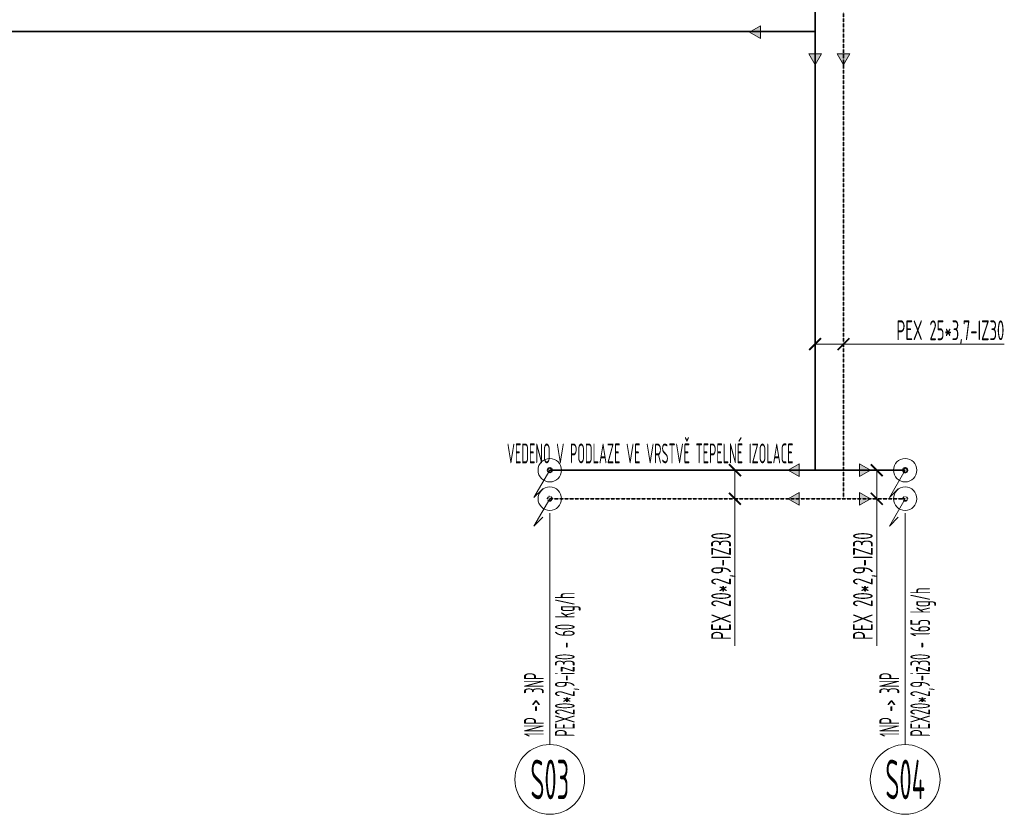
# Model space of a CAD drawing. Header units: millimetres. Extents: x 17747 to 112039, y -74980 to 446921.
# Tile 211 of 256: x 47386 to 53600, y 176348 to 181365. Entities that reach past the tile are written whole.
import ezdxf
from ezdxf.enums import TextEntityAlignment as Align

# ---------------------------------------------------------------- set-up
doc = ezdxf.new("R2010")
doc.units = ezdxf.units.MM
doc.linetypes.add('phl_thick', pattern=[0])
doc.linetypes.add('ČÁRKOVANÁ', pattern=[0.75, 0.5, -0.25])
for name, color, linetype, lineweight in [('JS_VYT_POPIS - OBECNĚ', 7, 'Continuous', 5), ('UT_IZOLACE - TEPELNÁ', 6, 'IZOLACE TEPELNA', 5), ('UT_KOTY - DIMENZE', 7, 'Continuous', 5), ('UT_POTRUBI - PŘÍVOD', 1, 'Continuous', 35), ('UT_POTRUBI - ZPÁTEČKA', 5, 'Continuous', 35), ('VZT_50 POPIS - OBECNE', 7, 'Continuous', 5)]:
    doc.layers.add(name, color=color, linetype=linetype, lineweight=lineweight)
doc.styles.add('ISOCP 2.5', font='isocp.shx', dxfattribs={"width": 0.6, "height": 2.5})
doc.styles.get("Standard").update_dxf_attribs({"font": 'arial.ttf'})
doc.styles.add('VZT_POPIS', font='isocp.shx', dxfattribs={"width": 0.6, "height": 125})
doc.linetypes.add('IZOLACE TEPELNA', pattern='A,12.7,-1.5,["T",Standard,S=2.54,R=0,X=0,Y=-1.27],-3', length=17.2)

# ---------------------------------------------------------------- blocks, each defined once
blk = doc.blocks.new('_ArchTick')
at = {"color": 0, "linetype": 'ByBlock', "const_width": 0.15}
blk.add_lwpolyline([(-0.5, -0.5), (0.5, 0.5)], dxfattribs=at)

msp = doc.modelspace()

# ---------------------------------------------------------------- hatches: boundary and pattern name
at = {"layer": 'VZT_50 POPIS - OBECNE', "linetype": 'phl_thick'}
h = msp.add_hatch(color=256, dxfattribs=at)
h.dxf.hatch_style = 1
h.paths.add_polyline_path([(52061.3, 181325.8), (51992, 181285.8), (52061.3, 181245.8)])
h = msp.add_hatch(color=256, dxfattribs=at)
h.dxf.hatch_style = 1
h.paths.add_polyline_path([(52365.7, 181148.4), (52405.7, 181079.1), (52445.7, 181148.4)])
h = msp.add_hatch(color=256, dxfattribs=at)
h.dxf.hatch_style = 1
h.paths.add_polyline_path([(52545.7, 181148.4), (52585.7, 181079.1), (52625.7, 181148.4)])
h = msp.add_hatch(color=256, dxfattribs=at)
h.dxf.hatch_style = 1
h.paths.add_polyline_path([(52305.7, 178560.3), (52236.4, 178520.3), (52305.7, 178480.3)])
h = msp.add_hatch(color=256, dxfattribs=at)
h.dxf.hatch_style = 1
h.paths.add_polyline_path([(52685.7, 178560.3), (52755, 178520.3), (52685.7, 178480.3)])
h = msp.add_hatch(color=256, dxfattribs=at)
h.dxf.hatch_style = 1
h.paths.add_polyline_path([(52305.7, 178380.3), (52236.4, 178340.3), (52305.7, 178300.3)])
h = msp.add_hatch(color=256, dxfattribs=at)
h.dxf.hatch_style = 1
h.paths.add_polyline_path([(52685.7, 178380.3), (52755, 178340.3), (52685.7, 178300.3)])

# ---------------------------------------------------------------- linework, layer by layer
at = {"layer": 'JS_VYT_POPIS - OBECNĚ'}
for p, q in [((50731.5, 178249.9), (50731.5, 176787.7)), ((52974.6, 178249.9), (52974.6, 176787.7))]:
    msp.add_line(p, q, dxfattribs=at)
for centre in [(50731.5, 176567.7), (52974.6, 176567.7)]:
    msp.add_circle(centre, 220, dxfattribs=at)
at = {"layer": 'UT_IZOLACE - TEPELNÁ', "ltscale": 10}
for centre in [(50731.5, 178520.3), (52974.6, 178520.3), (50731.5, 178340.3), (52974.6, 178340.3)]:
    msp.add_circle(centre, 74, dxfattribs=at)
at = {"layer": 'UT_KOTY - DIMENZE'}
for points in [[(52405.7, 179316.2), (52859, 179316.2)], [(52585.7, 179316.2), (52859, 179316.2)], [(52859, 179316.2), (53600.3, 179316.2)], [(51900.1, 178520.3), (51900.1, 178152.8)], [(52795.2, 178520.3), (52795.2, 178152.8)], [(51900.1, 178340.3), (51900.1, 178152.8)], [(52795.2, 178340.3), (52795.2, 178152.8)], [(51900.1, 177411.3), (51900.1, 178152.8)], [(52795.2, 177411.3), (52795.2, 178152.8)]]:
    msp.add_lwpolyline(points, dxfattribs=at)
at = {"layer": 'UT_POTRUBI - PŘÍVOD', "linetype": 'Continuous'}
for p, q in [((52405.7, 178520.3), (52405.7, 183298.6)), ((45334.7, 181290.4), (52405.7, 181290.4)), ((50731.5, 178520.3), (52974.6, 178520.3))]:
    msp.add_line(p, q, dxfattribs=at)
for centre in [(50731.5, 178520.3), (52974.6, 178520.3)]:
    msp.add_circle(centre, 14, dxfattribs=at)
at = {"layer": 'UT_POTRUBI - ZPÁTEČKA', "linetype": 'ČÁRKOVANÁ', "ltscale": 3}
for p, q in [((52585.7, 178340.3), (52585.7, 183118.6)), ((50731.5, 178340.3), (52974.6, 178340.3))]:
    msp.add_line(p, q, dxfattribs=at)
at = {"layer": 'UT_POTRUBI - ZPÁTEČKA', "linetype": 'ČÁRKOVANÁ', "ltscale": 10}
msp.add_circle((52974.6, 178520.3), 14, dxfattribs=at)
at = {"layer": 'UT_POTRUBI - ZPÁTEČKA', "linetype": 'ČÁRKOVANÁ', "ltscale": 3}
for centre in [(50731.5, 178340.3), (52974.6, 178340.3)]:
    msp.add_circle(centre, 14, dxfattribs=at)
at = {"layer": 'VZT_50 POPIS - OBECNE', "linetype": 'phl_thick'}
for p, q in [((52061.3, 181325.8), (51992, 181285.8)), ((51992, 181285.8), (52061.3, 181245.8)), ((52061.3, 181245.8), (52061.3, 181325.8)), ((52365.7, 181148.4), (52405.7, 181079.1)), ((52445.7, 181148.4), (52365.7, 181148.4)), ((52405.7, 181079.1), (52445.7, 181148.4)), ((52545.7, 181148.4), (52585.7, 181079.1)), ((52625.7, 181148.4), (52545.7, 181148.4)), ((52585.7, 181079.1), (52625.7, 181148.4)), ((52305.7, 178560.3), (52236.4, 178520.3)), ((52305.7, 178480.3), (52305.7, 178560.3)), ((52685.7, 178560.3), (52755, 178520.3)), ((52685.7, 178480.3), (52685.7, 178560.3)), ((52236.4, 178520.3), (52305.7, 178480.3)), ((52755, 178520.3), (52685.7, 178480.3)), ((52305.7, 178380.3), (52236.4, 178340.3)), ((52305.7, 178300.3), (52305.7, 178380.3)), ((52685.7, 178380.3), (52755, 178340.3)), ((52685.7, 178300.3), (52685.7, 178380.3)), ((52236.4, 178340.3), (52305.7, 178300.3)), ((52755, 178340.3), (52685.7, 178300.3))]:
    msp.add_line(p, q, dxfattribs=at)
at = {"layer": 'VZT_50 POPIS - OBECNE'}
for p, q in [((50731.5, 178520.3), (50631.5, 178347.1)), ((52974.6, 178520.3), (52874.6, 178347.1)), ((50631.5, 178347.1), (50688.1, 178403.6)), ((52874.6, 178347.1), (52931.1, 178403.6)), ((50731.5, 178340.3), (50631.5, 178167.1)), ((52974.6, 178340.3), (52874.6, 178167.1)), ((52974.6, 178340.3), (52874.6, 178167.1)), ((50631.5, 178167.1), (50688.1, 178223.6)), ((52874.6, 178167.1), (52931.1, 178223.6)), ((52874.6, 178167.1), (52931.1, 178223.6))]:
    msp.add_line(p, q, dxfattribs=at)

# ---------------------------------------------------------------- block references
at = {"layer": 'UT_KOTY - DIMENZE', "xscale": 75, "yscale": 75, "zscale": 75}
for p, rotation in [((52405.7, 179316.2), 180), ((52585.7, 179316.2), 180), ((51900.1, 178520.3), 89.99999999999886), ((52795.2, 178520.3), 89.99999999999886), ((51900.1, 178340.3), 89.99999999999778), ((52795.2, 178340.3), 89.99999999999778)]:
    msp.add_blockref('_ArchTick', p, dxfattribs=dict(at, rotation=rotation))

# ---------------------------------------------------------------- texts
at = {"layer": 'JS_VYT_POPIS - OBECNĚ', "style": 'VZT_POPIS', "width": 0.5}
msp.add_text('VEDENO V PODLAZE VE VRSTVĚ TEPELNÉ IZOLACE', height=125, dxfattribs=at).set_placement((50460.7, 178526.1), align=Align.BOTTOM_LEFT)
for s, p in [('PEX20*2,9-iz30 - 165 kg/h', (53169.4, 176837.7)), ('PEX20*2,9-iz30 - 60 kg/h', (50926.3, 176837.7)), ('1NP -> 3NP', (50731.5, 176837.7)), ('1NP -> 3NP', (52974.6, 176837.7))]:
    msp.add_text(s, height=125, rotation=90, dxfattribs=at).set_placement(p, align=Align.BOTTOM_LEFT)
for s, p in [('S03', (50731.5, 176567.7)), ('S04', (52974.6, 176567.7))]:
    msp.add_text(s, height=250, dxfattribs=at).set_placement(p, align=Align.MIDDLE_CENTER)
at = {"layer": 'UT_KOTY - DIMENZE', "insert": (53600.3, 179466.2), "char_height": 125, "attachment_point": 3, "style": 'ISOCP 2.5'}
msp.add_mtext('PEX 25*3,7-IZ30', dxfattribs=at)
at = {"layer": 'UT_KOTY - DIMENZE', "char_height": 125, "attachment_point": 3, "rotation": 90, "style": 'ISOCP 2.5'}
for insert in [(51750.1, 178127.8), (52645.2, 178127.8)]:
    msp.add_mtext('PEX 20*2,9-IZ30', dxfattribs=dict(at, insert=insert))

doc.saveas('drawing.dxf')
